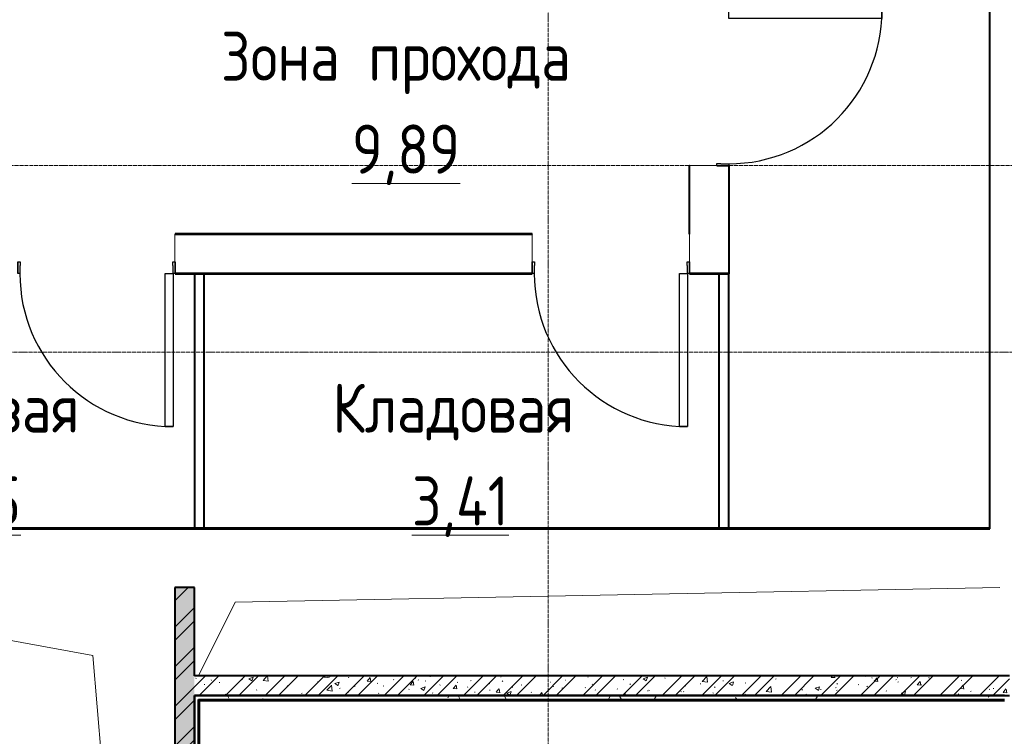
# Model space of a CAD drawing. Header units: millimetres. Extents: x -290 to 116110, y -2975 to 80225.
# Tile 188 of 247: x 56100 to 61113, y 53303 to 56954. Entities that reach past the tile are written whole.
import ezdxf

# ---------------------------------------------------------------- set-up
doc = ezdxf.new("R2010")
doc.units = ezdxf.units.MM
doc.linetypes.add('ADSK_Линия сетки', pattern=[25, 20, -2.5, 0, -2.5])
doc.linetypes.add('ADSK_Линия сетки_2_', pattern=[25, 20, -2.5, 0, -2.5])
for name, color, linetype, lineweight in [('Двери', 7, 'Continuous', 18), ('Каркас_Импост', 7, 'Continuous', 30), ('Марки помещений', 7, 'Continuous', 20), ('Монтажный зазор', 7, 'Continuous', 30), ('Оси', 7, 'Continuous', 9), ('Панель', 7, 'Continuous', 30), ('Перекрытия', 7, 'Continuous', 18), ('Стены разрез', 7, 'Continuous', 40), ('Стены штриховка', 7, 'Continuous', 40), ('Тонкие линии', 7, 'Continuous', 18)]:
    doc.layers.add(name, color=color, linetype=linetype, lineweight=lineweight)
doc.styles.add('GOST Common', font='GOST_Common.ttf', dxfattribs={"width": 0.9, "height": 250})
pattern_1 = [(50, (0, 0), (218.6211678, -19.1267987), [22.86, -251.46]), (355, (0, 0), (-42.2918743, 229.2684153), [18.288, -201.168]), (100.451, (18.22, -1.6), (176.3310746, 210.139632), [19.428, -213.708]), (46.184, (0, 60.96), (325.29495, -50.4516404), [34.29, -377.19]), (96.636, (27.1, 56.76), (284.8830085, 296.912656), [29.142, -320.562]), (351.184, (0, 60.96), (284.8858166, 296.910704), [27.432, -301.752]), (21, (30.48, 45.72), (181.9375257, -122.7183205), [22.86, -251.46]), (326, (30.48, 45.72), (74.1622266, 221.0261817), [18.288, -201.168]), (71.451, (45.64, 35.5), (256.100348, 98.305262), [19.428, -213.708]), (37.5, (0, 0), (3.70638957, 101.46589536), [3.353, -195.377, 3.353, -200.863, -201.93]), (37.5, (0, 0), (3.70638957, 101.46589536), [-402.946, 3.353, -198.577]), (7.5, (0, 0), (80.18357624, 120.2165259), [3.353, -113.081, 3.353, -190.805, -76.962]), (7.5, (0, 0), (80.18357624, 120.2165259), [-310.591, 3.353, -73.609]), (327.5, (-67.97, 0), (162.70864647, -6.87497134), [3.353, -72.847, 3.353, -234.391, -315.468]), (327.5, (-67.97, 0), (162.70864647, -6.87497134), [-313.944, 3.353, -312.115]), (317.5, (-98.45, 0), (177.7546761, 30.511831), [3.353, -95.707, 3.353, -154.534, -224.028]), (317.5, (-98.45, 0), (177.7546761, 30.511831), [-256.946, 3.353, -220.675])]
pattern_2 = [(45, (0, 0), (-101.0278814, 101.0278814), []), (45, (67.35, 0), (-101.0278814, 101.0278814), [])]
pattern_3 = [(0, (0, 0), (406.4, 101.6), [33.528, -271.272, 33.528, -271.272, -1625.6]), (0, (0, 0), (406.4, 101.6), [-609.6, 33.528, -576.072, 33.528, -271.272, -711.2]), (0, (0, 0), (406.4, 101.6), [-1524, 33.528, -169.672, 33.528, -474.472]), (120, (152.4, 50.8), (-291.188181, 301.1527241), [33.528, -271.272, 33.528, -271.272, -1625.6]), (120, (152.4, 50.8), (-291.188181, 301.1527241), [-609.6, 33.528, -576.072, 33.528, -271.272, -711.2]), (120, (152.4, 50.8), (-291.188181, 301.1527241), [-1524, 33.528, -169.672, 33.528, -474.472]), (240, (203.2, 254), (-115.211819, -402.7527241), [33.528, -271.272, 33.528, -271.272, -1625.6]), (240, (203.2, 254), (-115.211819, -402.7527241), [-609.6, 33.528, -576.072, 33.528, -271.272, -711.2]), (240, (203.2, 254), (-115.211819, -402.7527241), [-1524, 33.528, -169.672, 33.528, -474.472])]

# ---------------------------------------------------------------- blocks, each defined once
blk = doc.blocks.new('101_Дверь_Однопольная - _ПЧ_740х2100_Кладовая_Пр-3601929-B2_-11_400__На лист секция 4_-11_400')
at = {"layer": 'Каркас_Импост', "color": 253, "true_color": 0xaaaaaa}
for p, q in [((-400, 100), (-390, 100)), ((-400, 40), (-400, 100)), ((-390, 100), (-390, 60)), ((-390, 60), (-389, 60)), ((-389, 60), (-389, 40)), ((389, 60), (390, 60)), ((389, 40), (389, 60)), ((390, 100), (400, 100)), ((390, 60), (390, 100)), ((400, 100), (400, 40)), ((-389, 40), (-400, 40)), ((400, 40), (389, 40))]:
    blk.add_line(p, q, dxfattribs=at)
at = {"layer": 'Монтажный зазор', "color": 253, "true_color": 0xaaaaaa}
for p, q in [((-401, 100), (-400, 100)), ((-401, 40), (-401, 100)), ((-400, 100), (-400, 40)), ((400, 40), (400, 100)), ((400, 100), (401, 100)), ((401, 100), (401, 40)), ((-400, 40), (-401, 40)), ((401, 40), (400, 40))]:
    blk.add_line(p, q, dxfattribs=at)
at = {"layer": 'Панель', "color": 253, "true_color": 0xaaaaaa}
for p, q in [((-390, 880), (-350, 880)), ((-390, 100), (-390, 880)), ((-350, 880), (-350, 100)), ((-350, 100), (-390, 100))]:
    blk.add_line(p, q, dxfattribs=at)
blk.add_arc((-390, 100), 780, 0, 90, dxfattribs=at)
blk = doc.blocks.new('135_SLK_GD_AR_rvt-1-B2_-11_400__На лист секция 4_-11_400')
at = {"layer": 'Стены разрез', "lineweight": 9, "true_color": 0xaaaaaa}
h = blk.add_hatch(dxfattribs=at)
h.set_pattern_fill('FP_1', color=253, style=0, pattern_type=2)
h.set_pattern_definition(pattern_1)
h.paths.add_polyline_path([(-13078609.7, -9249700.3), (-13078609.7, -9244900.3), (-13078709.7, -9244900.3), (-13078709.7, -9249700.3)])
h = blk.add_hatch(dxfattribs=at)
h.set_pattern_fill('FP_2', color=253, style=0, pattern_type=2)
h.set_pattern_definition(pattern_2)
h.paths.add_polyline_path([(-13078609.7, -9249700.3), (-13078609.7, -9244900.3), (-13078709.7, -9244900.3), (-13078709.7, -9249700.3)])
h = blk.add_hatch(dxfattribs=at)
h.set_pattern_fill('FP_1', color=253, style=0, pattern_type=2)
h.set_pattern_definition(pattern_1)
h.paths.add_polyline_path([(-13074459.7, -9245450.3), (-13074459.7, -9245350.3), (-13078609.7, -9245350.3), (-13078609.7, -9245450.3), (-13075248.1, -9245450.3)])
h = blk.add_hatch(dxfattribs=at)
h.set_pattern_fill('FP_2', color=253, style=0, pattern_type=2)
h.set_pattern_definition(pattern_2)
h.paths.add_polyline_path([(-13074459.7, -9245450.3), (-13074459.7, -9245350.3), (-13078609.7, -9245350.3), (-13078609.7, -9245450.3), (-13075248.1, -9245450.3)])
h = blk.add_hatch(dxfattribs=at)
h.set_pattern_fill('FP_5', color=253, style=0, pattern_type=2)
h.set_pattern_definition(pattern_3)
h.paths.add_polyline_path([(-13074484.7, -9245470.3), (-13074479.7, -9245470.3), (-13074479.7, -9245450.3), (-13078609.7, -9245450.3), (-13078609.7, -9245470.3), (-13075248.1, -9245470.3)])
h = blk.add_hatch(dxfattribs=at)
h.set_pattern_fill('FP_5', color=253, style=0, pattern_type=2)
h.set_pattern_definition(pattern_3)
h.paths.add_polyline_path([(-13078609.7, -9249701.3), (-13078589.7, -9249701.3), (-13078589.7, -9245470.3), (-13078609.7, -9245470.3), (-13078609.7, -9245517.3)])
at = {"color": 253, "lineweight": 18, "true_color": 0xaaaaaa}
for p, q in [((-13074509.7, -9244900.3), (-13078402.1, -9244974.6)), ((-13078402.1, -9244974.6), (-13078589.7, -9245350.3))]:
    blk.add_line(p, q, dxfattribs=at)
at = {"layer": 'Перекрытия', "color": 253, "true_color": 0xaaaaaa}
for p, q in [((-13074559.7, -9244600.3), (-13074559.7, -9240000.3)), ((-13076089.7, -9242750.3), (-13075949.7, -9242750.3)), ((-13076089.7, -9243240.3), (-13076089.7, -9242750.3)), ((-13075889.7, -9242752.3), (-13075889.7, -9243300.3)), ((-13078709.7, -9243240.3), (-13078709.7, -9243100.3)), ((-13078709.7, -9243100.3), (-13076889.7, -9243100.3)), ((-13076889.7, -9243100.3), (-13076889.7, -9243240.3)), ((-13078609.7, -9243300.3), (-13078707.7, -9243300.3)), ((-13076890.7, -9243300.3), (-13078559.7, -9243300.3)), ((-13075939.7, -9243300.3), (-13076088.7, -9243300.3)), ((-13081176.2, -9244600.3), (-13078609.7, -9244600.3)), ((-13078559.7, -9244600.3), (-13075939.7, -9244600.3)), ((-13075889.7, -9244600.3), (-13074559.7, -9244600.3))]:
    blk.add_line(p, q, dxfattribs=at)
at = {"layer": 'Стены разрез', "color": 253, "true_color": 0xaaaaaa}
for p, q in [((-13074561.7, -9240002.3), (-13074561.7, -9242950.3)), ((-13074559.7, -9242950.3), (-13074559.7, -9240000.3)), ((-13076089.7, -9242752.3), (-13076091.7, -9242752.3)), ((-13076091.7, -9242752.3), (-13076091.7, -9243100.3)), ((-13076089.7, -9243100.3), (-13076089.7, -9242752.3)), ((-13075889.7, -9242752.3), (-13075889.7, -9243300.3)), ((-13075887.7, -9242752.3), (-13075889.7, -9242752.3)), ((-13075887.7, -9243302.3), (-13075887.7, -9242752.3)), ((-13074561.7, -9242950.3), (-13074561.7, -9244598.3)), ((-13074559.7, -9244598.3), (-13074559.7, -9242950.3)), ((-13076890.7, -9243098.3), (-13078707.7, -9243098.3)), ((-13078707.7, -9243098.3), (-13078707.7, -9243100.3)), ((-13078707.7, -9243100.3), (-13076890.7, -9243100.3)), ((-13076890.7, -9243100.3), (-13076890.7, -9243098.3)), ((-13076091.7, -9243100.3), (-13076089.7, -9243100.3)), ((-13076890.7, -9243300.3), (-13078707.7, -9243300.3)), ((-13078707.7, -9243300.3), (-13078707.7, -9243302.3)), ((-13078707.7, -9243302.3), (-13076890.7, -9243302.3)), ((-13078609.7, -9243300.3), (-13078609.7, -9244600.3)), ((-13078559.7, -9243300.3), (-13078609.7, -9243300.3)), ((-13078559.7, -9244600.3), (-13078559.7, -9243300.3)), ((-13076890.7, -9243302.3), (-13076890.7, -9243300.3)), ((-13075889.7, -9243300.3), (-13076088.7, -9243300.3)), ((-13076088.7, -9243300.3), (-13076088.7, -9243302.3)), ((-13076088.7, -9243302.3), (-13075889.7, -9243302.3)), ((-13075939.7, -9243300.3), (-13075939.7, -9244600.3)), ((-13075889.7, -9243300.3), (-13075939.7, -9243300.3)), ((-13075889.7, -9244600.3), (-13075889.7, -9243300.3)), ((-13075889.7, -9243302.3), (-13075887.7, -9243302.3)), ((-13078711.3, -9244598.3), (-13081177.3, -9244598.3)), ((-13081176.2, -9244600.3), (-13078711.3, -9244600.3)), ((-13078588.1, -9244598.3), (-13078711.3, -9244598.3)), ((-13078711.3, -9244600.3), (-13078588.1, -9244600.3)), ((-13078609.7, -9244600.3), (-13078559.7, -9244600.3)), ((-13074561.7, -9244598.3), (-13078588.1, -9244598.3)), ((-13078588.1, -9244600.3), (-13074559.7, -9244600.3)), ((-13075939.7, -9244600.3), (-13075889.7, -9244600.3)), ((-13074559.7, -9244600.3), (-13074559.7, -9244598.3)), ((-13078709.7, -9244900.3), (-13078709.7, -9249700.3)), ((-13078609.7, -9244900.3), (-13078709.7, -9244900.3)), ((-13078609.7, -9245350.3), (-13078609.7, -9244900.3)), ((-13074459.7, -9245350.3), (-13078609.7, -9245350.3)), ((-13078609.7, -9249700.3), (-13078609.7, -9245450.3)), ((-13078609.7, -9245450.3), (-13074459.7, -9245450.3)), ((-13074484.7, -9245450.3), (-13078609.7, -9245450.3)), ((-13078609.7, -9245450.3), (-13078609.7, -9245470.3)), ((-13078609.7, -9245470.3), (-13078609.7, -9245475.3)), ((-13078609.7, -9245475.3), (-13078609.7, -9249701.3)), ((-13078584.7, -9245475.3), (-13074484.7, -9245475.3)), ((-13078584.7, -9249701.3), (-13078584.7, -9245475.3))]:
    blk.add_line(p, q, dxfattribs=at)
at = {"layer": 'Стены штриховка', "color": 253, "true_color": 0xaaaaaa}
for p, q in [((-13078589.7, -9245470.3), (-13074484.7, -9245470.3)), ((-13078589.7, -9245475.3), (-13078589.7, -9245470.3)), ((-13078589.7, -9249701.3), (-13078589.7, -9245475.3))]:
    blk.add_line(p, q, dxfattribs=at)
at = {"layer": 'Тонкие линии', "color": 253, "true_color": 0xaaaaaa}
for p, q in [((-13081017.8, -9244900.3), (-13079126.7, -9245245.6)), ((-13079126.7, -9245245.6), (-13078709.7, -9250180.3))]:
    blk.add_line(p, q, dxfattribs=at)
at = {"layer": 'Двери', "color": 253, "lineweight": 18, "true_color": 0xaaaaaa}
for p, rotation in [((-13075989.7, -9242351.3), 269.9999999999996), ((-13079108.7, -9243200.3), 180), ((-13076489.7, -9243200.3), 180)]:
    blk.add_blockref('101_Дверь_Однопольная - _ПЧ_740х2100_Кладовая_Пр-3601929-B2_-11_400__На лист секция 4_-11_400', p, dxfattribs=dict(at, rotation=rotation))
blk = doc.blocks.new('135_SLK_GD_KR_rvt-1-B2_-11_400__На лист секция 4_-11_400')
at = {"layer": 'Оси', "color": 254, "linetype": 'ADSK_Линия сетки_2_', "true_color": 0xe5e5e5}
blk.add_line((-13132712.8, -9242750.3), (-13037493.1, -9242750.3), dxfattribs=at)
blk = doc.blocks.new('A$Cc005853f')
at = {"layer": 'Оси', "color": 253, "linetype": 'ADSK_Линия сетки', "true_color": 0xaaaaaa}
for p, q in [((56703.1, 2607.6), (56703.1, 76892.4)), ((96019.7, 54339.4), (2670.9, 54339.4))]:
    blk.add_line(p, q, dxfattribs=at)
at = {"lineweight": 5}
for name in ['135_SLK_GD_KR_rvt-1-B2_-11_400__На лист секция 4_-11_400', '135_SLK_GD_AR_rvt-1-B2_-11_400__На лист секция 4_-11_400']:
    blk.add_blockref(name, (13133512.8, 9298039.8), dxfattribs=at)
at = {"layer": 'Марки помещений', "lineweight": 9, "char_height": 250, "attachment_point": 1, "style": 'GOST Common'}
for s, insert, width in [('Зона', (55038, 55971.4), 815.316), ('прохода', (55788.1, 55971.4), 1385.316), ('\\L9,89', (55704.4, 55498.2), 678.228), ('Кладовая', (53087.1, 54179), 1623.417), ('Кладовая', (55605.8, 54179), 1623.417), ('\\L3,85', (53476.8, 53705.8), 678.228), ('\\L3,41', (56010.4, 53705.8), 642.152)]:
    blk.add_mtext(s, dxfattribs=dict(at, insert=insert, width=width))

msp = doc.modelspace()

# ---------------------------------------------------------------- block references
msp.add_blockref('A$Cc005853f', (2087, 921.7))

doc.saveas('drawing.dxf')
